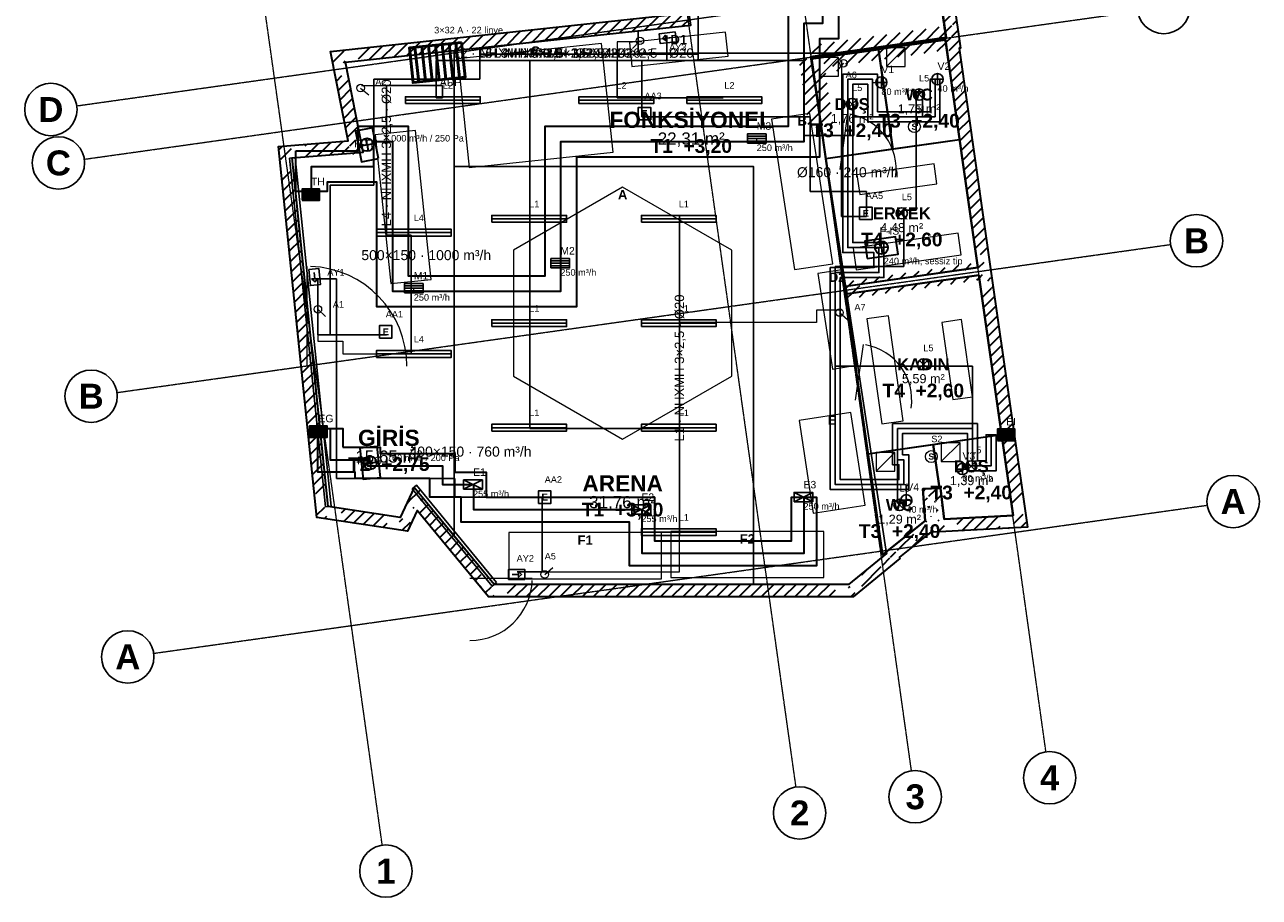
# Model space of a CAD drawing. Header units: millimetres. Extents: x -4770 to 15512, y -5017 to 16972.
# Tile 1 of 2: x -4291 to 15512, y -5017 to 8975. Entities that reach past the tile are written whole.
import ezdxf
from ezdxf.enums import TextEntityAlignment as Align

# ---------------------------------------------------------------- set-up
doc = ezdxf.new("R2010")
doc.units = ezdxf.units.MM
doc.linetypes.add('DASHDOT', pattern=[3.556, 2.54, -0.508, 0, -0.508])
doc.linetypes.add('DASHED', pattern=[1.524, 1.27, -0.254])
for name, color, linetype, lineweight in [('A-CEPHE', 5, 'Continuous', 25), ('A-DUVAR-MEVCUT', 8, 'Continuous', 35), ('A-DUVAR-YENI', 1, 'Continuous', 35), ('A-EKIPMAN', 9, 'Continuous', 18), ('A-KAPI', 8, 'Continuous', 18), ('A-MOBILYA', 9, 'Continuous', 18), ('A-TAVAN-KAPAK', 150, 'Continuous', 18), ('A-TAVAN-SINIR', 150, 'Continuous', 25), ('A-TAVAN-YAZI', 150, 'Continuous', 13), ('A-YAZI', 7, 'Continuous', 13), ('E-AYD-ACIL', 3, 'Continuous', 25), ('E-AYD-ANAHTAR', 2, 'Continuous', 18), ('E-AYD-ARMATUR', 2, 'Continuous', 25), ('E-AYD-DOWNLIGHT', 2, 'Continuous', 25), ('E-AYD-LINYE', 2, 'Continuous', 25), ('E-AYD-SORTI', 2, 'DASHED', 18), ('E-PANO', 7, 'Continuous', 50), ('E-YAZI', 7, 'Continuous', 13), ('G-AKS-BALON', 8, 'Continuous', 25), ('G-AKS-HAT', 8, 'DASHDOT', 18), ('M-HAVA-BESLEME', 3, 'Continuous', 35), ('M-HAVA-BRANSMAN', 3, 'DASHED', 18), ('M-HAVA-CIHAZ', 2, 'Continuous', 35), ('M-HAVA-EGZOZ', 1, 'Continuous', 35), ('M-HAVA-ISLAK', 6, 'Continuous', 25), ('M-HAVA-MENFEZ', 3, 'Continuous', 25), ('M-YAZI', 7, 'Continuous', 13)]:
    doc.layers.add(name, color=color, linetype=linetype, lineweight=lineweight)
doc.styles.add('GYM', font='arial.ttf')
doc.styles.add('GYM-B', font='arialbd.ttf')

# ---------------------------------------------------------------- blocks, each defined once
blk = doc.blocks.new('M_MENFEZ_BESLEME')
for p, q in [((-150, 40), (150, 40)), ((-150, 0), (150, 0)), ((-150, -40), (150, -40))]:
    blk.add_line(p, q)
blk.add_lwpolyline([(-150, -75), (150, -75), (150, 75), (-150, 75)], close=True)
at = {"style": 'GYM'}
for tag, p, height in [('KOD', (0, 140), 120), ('DEBI', (0, -200), 105)]:
    blk.add_attdef(tag, p, '', height=height, dxfattribs=at)
blk = doc.blocks.new('M_MENFEZ_EGZOZ')
for p, q in [((-150, -75), (150, 75)), ((-150, 75), (150, -75))]:
    blk.add_line(p, q)
blk.add_lwpolyline([(-150, -75), (150, -75), (150, 75), (-150, 75)], close=True)
at = {"style": 'GYM'}
for tag, p, height in [('KOD', (0, 140), 120), ('DEBI', (0, -200), 105)]:
    blk.add_attdef(tag, p, '', height=height, dxfattribs=at)
blk = doc.blocks.new('M_VALF')
for p, q in [((-90, 0), (90, 0)), ((0, -90), (0, 90))]:
    blk.add_line(p, q)
blk.add_circle((0, 0), 90)
at = {"style": 'GYM'}
for tag, p, height in [('KOD', (0, 150), 120), ('DEBI', (0, -200), 105)]:
    blk.add_attdef(tag, p, '', height=height, dxfattribs=at)
blk = doc.blocks.new('M_FAN')
for q in [(-105, 0), (0, 105), (105, 0), (0, -105)]:
    blk.add_line((0, 0), q)
blk.add_lwpolyline([(-250, -140), (250, -140), (250, 140), (-250, 140)], close=True)
blk.add_circle((0, 0), 105)
at = {"style": 'GYM'}
for tag, p, height in [('KOD', (0, 210), 120), ('TANIM', (0, -270), 105)]:
    blk.add_attdef(tag, p, '', height=height, dxfattribs=at)
blk = doc.blocks.new('M_PANJUR')
for p, q in [((-140, 64), (140, 64)), ((-140, 32), (140, 32)), ((-140, 0), (140, 0)), ((-140, -32), (140, -32)), ((-140, -64), (140, -64))]:
    blk.add_line(p, q)
blk.add_lwpolyline([(-140, -90), (140, -90), (140, 90), (-140, 90)], close=True)
at = {"style": 'GYM'}
blk.add_attdef('KOD', (0, 150), '', height=120, dxfattribs=at)
blk = doc.blocks.new('E_ARMATUR_LINEER')
blk.add_line((-600, 0), (600, 0))
blk.add_lwpolyline([(-600, -55), (600, -55), (600, 55), (-600, 55)], close=True)
at = {"style": 'GYM'}
blk.add_attdef('LINYE', (0, 185), '', height=105, dxfattribs=at)
blk = doc.blocks.new('E_DOWNLIGHT')
for p, q in [((-64, -64), (64, 64)), ((-64, 64), (64, -64))]:
    blk.add_line(p, q)
blk.add_circle((0, 0), 90)
at = {"style": 'GYM'}
blk.add_attdef('LINYE', (0, 210), '', height=105, dxfattribs=at)
blk = doc.blocks.new('E_ACIL')
blk.add_lwpolyline([(-100, -100), (100, -100), (100, 100), (-100, 100)], close=True)
at = {"style": 'GYM-B'}
blk.add_text('E', height=110, dxfattribs=at).set_placement((0, 0), align=Align.MIDDLE_CENTER)
at = {"style": 'GYM'}
blk.add_attdef('KOD', (0, 230), '', height=105, dxfattribs=at)
blk = doc.blocks.new('E_YONLENDIRME')
for points in [[(-130, -80), (130, -80), (130, 80), (-130, 80)], [(30, 45), (80, 0), (30, -45)]]:
    blk.add_lwpolyline(points, close=True)
blk.add_lwpolyline([(-70, 0), (30, 0)])
at = {"style": 'GYM'}
blk.add_attdef('KOD', (0, 205), '', height=105, dxfattribs=at)
blk = doc.blocks.new('E_ANAHTAR')
blk.add_line((0, 0), (130, 110))
blk.add_circle((0, 0), 60)
at = {"style": 'GYM'}
blk.add_attdef('KOD', (0, 240), '', height=105, dxfattribs=at)
blk = doc.blocks.new('E_SENSOR')
blk.add_circle((0, 0), 95)
at = {"style": 'GYM-B'}
blk.add_text('S', height=100, dxfattribs=at).set_placement((0, 0), align=Align.MIDDLE_CENTER)
at = {"style": 'GYM'}
blk.add_attdef('KOD', (0, 230), '', height=105, dxfattribs=at)
blk = doc.blocks.new('E_PANO')
for p, q in [((-330, -280), (-330, 280)), ((-220, -280), (-220, 280)), ((-110, -280), (-110, 280)), ((0, -280), (0, 280)), ((110, -280), (110, 280)), ((220, -280), (220, 280)), ((330, -280), (330, 280))]:
    blk.add_line(p, q)
blk.add_lwpolyline([(-420, -280), (420, -280), (420, 280), (-420, 280)], close=True)
at = {"style": 'GYM'}
for tag, p, height in [('KOD', (0, 380), 120), ('TANIM', (0, -470), 105)]:
    blk.add_attdef(tag, p, '', height=height, dxfattribs=at)

msp = doc.modelspace()

# ---------------------------------------------------------------- hatches: boundary and pattern name
at = {"layer": 'A-DUVAR-MEVCUT'}
h = msp.add_hatch(dxfattribs=at)
h.set_pattern_fill('ANSI31', scale=40)
h.paths.add_polyline_path([(11012, 4959), (11563, 1104), (11761, 1132), (11210, 4987)])
h.paths.add_polyline_path([(11353, 1093), (11563, 1104), (11533, 1314), (11735, 1314), (11773, 1048), (11773, 915), (11377, 894), (11353, 894)])
h.paths.add_polyline_path([(11563, 1104), (10456, 1046), (10466, 846), (11573, 904)])
h.paths.add_polyline_path([(10432, 1256), (10456, 1046), (10666, 1057), (10666, 857), (10278, 836), (10275, 862), (10246, 839), (10246, 1256)])
h.paths.add_polyline_path([(10456, 1046), (10400, 1542), (10201, 1520), (10257, 1024)])
h.paths.add_polyline_path([(10190, 1332), (10190, 1535), (10400, 1542), (10424, 1332)])
h.paths.add_polyline_path([(10400, 1542), (10116, 1532), (10123, 1332), (10407, 1342)])
h.paths.add_polyline_path([(10326, 1322), (10130, 1322), (10116, 1532), (10326, 1539)])
h.paths.add_polyline_path([(10116, 1532), (10150, 1018), (10350, 1031), (10316, 1545)])
h.paths.add_polyline_path([(9940, 850), (10150, 1018), (10136, 1228), (10360, 1228), (10360, 841), (10278, 836), (10275, 862), (10208, 808), (9940, 808)])
h.paths.add_polyline_path([(10150, 1018), (9527, 521), (9652, 365), (10275, 862)])
h.paths.add_polyline_path([(9317, 323), (9531, 498), (9527, 521), (9737, 689), (9737, 409), (9618, 311), (9317, 311)])
h.paths.add_polyline_path([(9527, 521), (9531, 498), (9729, 528), (9725, 551)])
h.paths.add_polyline_path([(9321, 326), (9531, 498), (9527, 521), (9741, 692), (9741, 412), (9590, 288), (9321, 288)])
h.paths.add_polyline_path([(9531, 498), (8924, 0), (9051, -155), (9658, 343)])
h.paths.add_polyline_path([(9134, -86), (8996, -200), (8714, -200), (8714, 0), (8924, 0), (9134, 172)])
h.paths.add_polyline_path([(8924, 0), (3241, 0), (3241, -200), (8924, -200)])
h.paths.add_polyline_path([(3068, 210), (3241, 0), (3451, 0), (3451, -200), (3147, -200), (3031, -60), (3031, 210)])
h.paths.add_polyline_path([(3241, 0), (1957, 1555), (1803, 1428), (3087, -127)])
h.paths.add_polyline_path([(1859, 1345), (1957, 1555), (2130, 1345)])
h.paths.add_polyline_path([(1957, 1555), (1732, 1075), (1913, 990), (2138, 1470)])
h.paths.add_polyline_path([(1522, 904), (1522, 1106), (1732, 1075), (1830, 1285), (1942, 1285), (1942, 1052), (1854, 865), (1784, 865)])
h.paths.add_polyline_path([(1732, 1075), (579, 1247), (549, 1049), (1702, 877)])
h.paths.add_polyline_path([(557, 1457), (579, 1247), (789, 1216), (789, 1037), (631, 1037), (396, 1072), (369, 1333), (369, 1457)])
h.paths.add_polyline_path([(579, 1247), (0, 6840), (-199, 6819), (380, 1226)])
h.paths.add_polyline_path([(210, 6857), (0, 6840), (22, 6630), (-179, 6630), (-210, 6926), (-210, 7024), (117, 7050), (210, 7050)])
h.paths.add_polyline_path([(0, 6840), (1136, 6931), (1120, 7130), (-16, 7039)])
h.paths.add_polyline_path([(1095, 7141), (1136, 6931), (926, 6914), (926, 7141)])
h.paths.add_polyline_path([(1136, 6931), (853, 8372), (657, 8333), (940, 6892)])
h.paths.add_polyline_path([(1063, 8394), (853, 8372), (894, 8162), (690, 8162), (643, 8403), (643, 8551), (936, 8582), (1063, 8582)])
h.paths.add_polyline_path([(853, 8372), (6392, 8965), (6371, 9164), (832, 8571)])
h.paths.add_polyline_path([(6359, 9175), (6392, 8965), (6182, 8943), (6182, 9175)])
h.paths.add_polyline_path([(6392, 8965), (5840, 12499), (5642, 12468), (6194, 8934)])
h.paths.add_polyline_path([(6050, 12524), (5840, 12499), (5873, 12289), (5670, 12289), (5630, 12547), (5630, 12675), (5910, 12709), (6050, 12709)])
h.paths.add_polyline_path([(5840, 12499), (9885, 12990), (9861, 13189), (5816, 12698)])
h.paths.add_polyline_path([(9915, 12780), (9885, 12990), (9675, 12965), (9675, 13166), (9955, 13200), (10057, 13200), (10095, 12935), (10095, 12780)])
h.paths.add_polyline_path([(9885, 12990), (10491, 8771), (10689, 8799), (10083, 13018)])
h.paths.add_polyline_path([(10500, 8561), (10473, 8753), (10281, 8725), (10281, 8741), (10491, 8771), (10461, 8981), (10663, 8981), (10701, 8716), (10701, 8599), (10697, 8598), (10701, 8571), (10701, 8561)])
h.paths.add_polyline_path([(10491, 8771), (8314, 8462), (8342, 8264), (10519, 8573)])
h.paths.add_polyline_path([(8524, 8472), (8329, 8444), (8356, 8252), (8346, 8252), (8314, 8462), (8524, 8492)])
h.paths.add_polyline_path([(8314, 8462), (8486, 7339), (8683, 7369), (8512, 8492)])
h.paths.add_polyline_path([(8456, 7549), (8486, 7339), (8454, 7549)])
h.paths.add_polyline_path([(8486, 7339), (8329, 8444), (8131, 8416), (8288, 7311)])
h.paths.add_polyline_path([(8539, 8474), (8329, 8444), (8359, 8234), (8349, 8234), (8314, 8462), (8539, 8494)])
h.paths.add_polyline_path([(8329, 8444), (10473, 8753), (10444, 8951), (8300, 8642)])
h.paths.add_polyline_path([(10503, 8543), (10473, 8753), (10263, 8723), (10263, 8739), (10491, 8771), (10463, 8963), (10665, 8963), (10683, 8841), (10683, 8543)])
h.paths.add_polyline_path([(10473, 8753), (10996, 5080), (11194, 5108), (10671, 8781)])
h.paths.add_polyline_path([(11025, 4870), (11012, 4959), (10786, 4927), (10786, 5050), (10996, 5080), (10966, 5290), (11168, 5290), (11206, 5024), (11206, 4870)])
h.paths.add_polyline_path([(10996, 5080), (8877, 4779), (8905, 4581), (11024, 4882)])
h.paths.add_polyline_path([(9087, 4685), (8895, 4658), (8877, 4779), (9087, 4809)])
h.paths.add_polyline_path([(8877, 4779), (8895, 4658), (9093, 4688), (9075, 4809)])
h.paths.add_polyline_path([(9105, 4688), (8895, 4658), (8877, 4779), (9105, 4811)])
h.paths.add_polyline_path([(8895, 4658), (11012, 4959), (10984, 5157), (8867, 4856)])
h.paths.add_polyline_path([(11042, 4749), (11012, 4959), (10802, 4929), (10802, 5052), (10996, 5080), (10983, 5169), (11185, 5169), (11222, 4912), (11222, 4910), (11221, 4910), (11222, 4903), (11222, 4749)])

# ---------------------------------------------------------------- linework, layer by layer
at = {"layer": 'A-CEPHE'}
for points in [[(-45, 6835), (45, 6845), (625, 1255), (535, 1245)], [(3275, 29), (3205, -29), (1925, 1531), (1995, 1589)]]:
    msp.add_lwpolyline(points, close=True, dxfattribs=at)
at = {"layer": 'A-DUVAR-MEVCUT'}
msp.add_lwpolyline([(11221, 4910), (11792, 916), (10278, 836), (10275, 862), (9743, 437), (9746, 416), (8996, -200), (3147, -200), (2004, 1184), (1850, 855), (396, 1072), (-220, 7023), (897, 7112), (615, 8548), (6162, 9142), (5610, 12673), (10055, 13212), (10717, 8601), (10697, 8598), (11222, 4910)], close=True, dxfattribs=at)
msp.add_lwpolyline([(9885, 12990), (10491, 8771), (8314, 8462), (8486, 7339), (8329, 8444), (10473, 8753), (10996, 5080), (8877, 4779), (8895, 4658), (11012, 4959), (11563, 1104), (10456, 1046), (10400, 1542), (10116, 1532), (10150, 1018), (9527, 521), (9531, 498), (8924, 0), (3241, 0), (1957, 1555), (1732, 1075), (579, 1247), (0, 6840), (1136, 6931), (853, 8372), (6392, 8965), (5840, 12499)], dxfattribs=at)
at = {"layer": 'A-DUVAR-YENI'}
for points in [[(10473, 8753), (8329, 8444), (8849, 4775), (10996, 5080)], [(10476, 8733), (10704, 7129), (9633, 6977), (9404, 8581)], [(9403, 8580), (9632, 6977), (8559, 6824), (8331, 8428)], [(11012, 4959), (8868, 4654), (9466, 472), (10150, 1018), (10116, 1532), (10400, 1542), (10456, 1046), (11563, 1104)], [(11377, 2402), (11563, 1104), (10456, 1046), (10400, 1542), (10382, 1541), (10281, 2245)], [(10280, 2245), (10381, 1541), (10116, 1532), (10150, 1018), (9497, 497), (9463, 492), (9234, 2095)]]:
    msp.add_lwpolyline(points, close=True, dxfattribs=at)
at = {"layer": 'A-EKIPMAN'}
for points in [[(6991, 8468), (6950, 8856), (5409, 8692), (5450, 8304)], [(4960, 8673), (2654, 8427), (2840, 6687), (5146, 6933)], [(8302, 7553), (7689, 7459), (8058, 5047), (8671, 5141)], [(5300, 6370), (3551, 5360), (3551, 3340), (5300, 2330), (7049, 3340), (7049, 5360)], [(8816, 5046), (8430, 4987), (8664, 3454), (9050, 3513)], [(9189, 1272), (8962, 2755), (8131, 2628), (8358, 1145)], [(5925, 90), (5925, 830), (3475, 830), (3475, 90)], [(8525, 110), (8525, 850), (6075, 850), (6075, 110)]]:
    msp.add_lwpolyline(points, close=True, dxfattribs=at)
at = {"layer": 'A-KAPI'}
for p, q in [((8787, 6654), (8913, 7546)), ((240, 3500), (240, 5100)), ((9037, 2954), (9163, 3846)), ((2850, 100), (3850, 100))]:
    msp.add_line(p, q, dxfattribs=at)
for centre, radius, start, end in [((8787, 6654), 900, -8, 80), ((240, 3500), 1600, 0, 88), ((9037, 2954), 900, -8, 80), ((2850, 100), 1000, -90, -2)]:
    msp.add_arc(centre, radius, start, end, dxfattribs=at)
at = {"layer": 'A-MOBILYA'}
for points in [[(1978, 7277), (1331, 7209), (1582, 4823), (2229, 4891)], [(9058, 6567), (9103, 6250), (10341, 6425), (10296, 6742)], [(8998, 5391), (9047, 5045), (10730, 5284), (10681, 5630)], [(9562, 4307), (9215, 4257), (9456, 2574), (9802, 2624)], [(10737, 4247), (10420, 4202), (10597, 2965), (10914, 3010)]]:
    msp.add_lwpolyline(points, close=True, dxfattribs=at)
at = {"layer": 'A-TAVAN-KAPAK'}
for p, q in [((9534, 8303), (9834, 8603)), ((8461, 8150), (8761, 8450)), ((10411, 1972), (10711, 2272)), ((9364, 1815), (9664, 2115))]:
    msp.add_line(p, q, dxfattribs=at)
for points in [[(9534, 8303), (9834, 8303), (9834, 8603), (9534, 8603)], [(8461, 8150), (8761, 8150), (8761, 8450), (8461, 8450)], [(10411, 1972), (10711, 1972), (10711, 2272), (10411, 2272)], [(9364, 1815), (9664, 1815), (9664, 2115), (9364, 2115)]]:
    msp.add_lwpolyline(points, close=True, dxfattribs=at)
at = {"layer": 'A-TAVAN-SINIR'}
for points in [[(5550, 8520), (5550, 8875), (6392, 8965), (5840, 12499), (9885, 12990), (10491, 8771), (8723, 8520)], [(8924, 0), (7400, 0), (7400, 6700), (2600, 6700), (2600, 8559), (5550, 8875), (5550, 8520), (8723, 8520), (8314, 8462), (9531, 498)], [(10476, 8733), (10704, 7129), (9633, 6977), (9404, 8581)], [(1957, 1555), (1732, 1075), (579, 1247), (0, 6840), (1136, 6931), (853, 8372), (2600, 8559), (2600, 776)], [(9403, 8580), (9632, 6977), (8559, 6824), (8331, 8428)], [(10996, 5080), (8849, 4775), (8559, 6823), (8559, 6823), (10704, 7128)], [(7400, 6700), (7400, 0), (3241, 0), (2600, 776), (2600, 6700)], [(8868, 4654), (11012, 4959), (11377, 2403), (11377, 2403), (9234, 2096)], [(11377, 2402), (11563, 1104), (10456, 1046), (10400, 1542), (10382, 1541), (10281, 2245)], [(10280, 2245), (10381, 1541), (10116, 1532), (10150, 1018), (9497, 497), (9463, 492), (9234, 2095)]]:
    msp.add_lwpolyline(points, close=True, dxfattribs=at)
at = {"layer": 'E-AYD-LINYE'}
for p, q in [((6510, 8400), (6510, 11900)), ((6510, 10300), (6510, 8500)), ((8210, 7200), (8210, 9000)), ((6010, 8400), (6010, 8800)), ((6010, 8800), (6010, 8400)), ((2310, 8400), (3810, 8400)), ((2310, 8400), (5210, 8400)), ((2310, 8400), (6510, 8400)), ((2310, 8400), (2310, 7800)), ((2310, 8400), (8210, 8400)), ((2310, 8400), (6010, 8400)), ((6510, 8500), (3010, 8500)), ((3010, 8500), (3010, 8100)), ((3810, 8400), (3810, 5900)), ((5210, 8400), (5210, 7800)), ((6010, 8400), (5610, 8400)), ((5610, 8400), (5610, 7500)), ((8210, 8400), (8210, 7200)), ((3010, 8100), (1310, 8100)), ((1310, 8100), (1310, 6400)), ((2410, 8000), (1510, 8000)), ((1510, 8000), (1510, 5600)), ((2410, 7800), (2410, 8000)), ((2310, 7800), (2410, 7800)), ((5210, 7800), (6910, 7800)), ((10110, 7900), (10010, 7900)), ((10010, 7900), (10010, 6000)), ((10110, 7500), (10110, 7900)), ((9010, 7200), (9010, 7700)), ((9010, 7700), (9010, 7500)), ((5610, 7500), (8310, 7500)), ((8310, 7500), (8310, 6300)), ((9010, 7500), (10110, 7500)), ((8210, 7200), (9010, 7200)), ((8810, 7200), (8210, 7200)), ((8810, 5900), (8810, 7200)), ((1310, 6400), (610, 6400)), ((610, 6400), (610, 4000)), ((8310, 6300), (9210, 6300)), ((9210, 6300), (9210, 5900)), ((10010, 6000), (9810, 6000)), ((9810, 6000), (9810, 5100)), ((3810, 5900), (3810, 4200)), ((6210, 4200), (6210, 5900)), ((6210, 5900), (6210, 800)), ((9210, 5900), (8810, 5900)), ((1510, 5600), (1910, 5600)), ((1910, 5600), (1910, 3700)), ((9810, 5100), (8710, 5100)), ((8710, 5100), (8710, 3500)), ((410, 4900), (310, 4900)), ((310, 4900), (710, 4900)), ((410, 4000), (410, 4900)), ((710, 4900), (710, 1700)), ((3810, 4200), (3810, 2500)), ((6210, 2500), (6210, 4200)), ((1510, 4000), (410, 4000)), ((610, 4000), (1510, 4000)), ((8710, 3500), (10110, 3500)), ((10110, 3500), (10910, 3500)), ((10910, 3500), (10910, 1900)), ((3810, 2500), (6210, 2500)), ((10910, 2500), (9710, 2500)), ((9710, 2500), (9710, 1300)), ((10910, 1900), (10910, 2500)), ((710, 1700), (2610, 1700)), ((2610, 1700), (2610, 1400)), ((2610, 1400), (4010, 1400)), ((4010, 1400), (4010, 200)), ((4010, 200), (3610, 200))]:
    msp.add_line(p, q, dxfattribs=at)
at = {"layer": 'E-AYD-SORTI'}
for p, q in [((8210, 7200), (8210, 9000)), ((5610, 8700), (5210, 8700)), ((5210, 8700), (5210, 7800)), ((8810, 8400), (8810, 7200)), ((1110, 8000), (2410, 8000)), ((2410, 8000), (2410, 7800)), ((8810, 7200), (8210, 7200)), ((410, 4400), (410, 3900)), ((8810, 4400), (8410, 4400)), ((8410, 4400), (8410, 4200)), ((8410, 4200), (6210, 4200)), ((410, 3900), (810, 3900)), ((810, 3900), (810, 3700)), ((810, 3700), (1910, 3700)), ((6210, 200), (6210, 800)), ((4010, 200), (6210, 200))]:
    msp.add_line(p, q, dxfattribs=at)
at = {"layer": 'G-AKS-BALON'}
for centre in [(13978, 9251), (-3871, 7615), (-3750, 6759), (14504, 5510), (-3225, 3018), (15092, 1329), (-2637, -1163), (12149, -3101), (9992, -3405), (8139, -3665), (1504, -4597)]:
    msp.add_circle(centre, 420, dxfattribs=at)
at = {"layer": 'G-AKS-HAT'}
for p, q in [((12090, -2686), (9445, 16136)), ((9933, -2989), (7288, 15833)), ((8081, -3249), (5436, 15573)), ((1445, -4182), (-1200, 14640)), ((-3455, 7674), (13442, 10049)), ((-3334, 6818), (13562, 9192)), ((-2809, 3077), (14088, 5451)), ((-2221, -1105), (14676, 1270))]:
    msp.add_line(p, q, dxfattribs=at)
at = {"layer": 'M-HAVA-BESLEME'}
msp.add_lwpolyline([(60, 6950), (1060, 6950), (1060, 7350), (1860, 7350), (1860, 4950), (4060, 4950), (4060, 7350), (7960, 7350), (7960, 9250), (8260, 9250), (8260, 10100), (8760, 10100), (8760, 8750), (8460, 8750), (8460, 6850), (4560, 6850), (4560, 4450), (1360, 4450), (1360, 6450), (560, 6450), (560, 6300), (60, 6300)], close=True, dxfattribs=at)
msp.add_lwpolyline([(310, 6300), (310, 6700), (1310, 6700), (1310, 7100), (1610, 7100), (1610, 4700), (4310, 4700), (4310, 7100), (8210, 7100), (8210, 9000), (8510, 9000), (8510, 10100)], dxfattribs=at)
at = {"layer": 'M-HAVA-BRANSMAN'}
for p, q in [((9310, 8050), (9450, 8050)), ((9450, 8050), (9450, 8050)), ((10310, 8100), (10350, 8100)), ((10350, 8100), (10350, 8100)), ((7450, 7100), (7450, 7150)), ((7450, 7100), (7450, 7100)), ((4310, 5150), (4300, 5150)), ((4300, 5150), (4300, 5150)), ((1950, 4700), (1950, 4750)), ((1950, 4700), (1950, 4700)), ((10910, 1900), (10750, 1900)), ((10750, 1900), (10750, 1850)), ((2900, 1600), (2900, 1600)), ((2900, 1600), (2900, 1600)), ((9810, 1600), (9850, 1600)), ((9850, 1600), (9850, 1350)), ((8210, 1400), (8200, 1400)), ((8200, 1400), (8200, 1400)), ((5600, 1200), (5600, 1200)), ((5600, 1200), (5600, 1200))]:
    msp.add_line(p, q, dxfattribs=at)
at = {"layer": 'M-HAVA-EGZOZ'}
msp.add_lwpolyline([(810, 2200), (1410, 2200), (1410, 2100), (2610, 2100), (2610, 1800), (3110, 1800), (3110, 1400), (5810, 1400), (5810, 700), (8010, 700), (8010, 1400), (8410, 1400), (8410, 300), (5410, 300), (5410, 1000), (2710, 1000), (2710, 1400), (2210, 1400), (2210, 1700), (1010, 1700), (1010, 1800), (410, 1800), (410, 2500), (810, 2500)], close=True, dxfattribs=at)
msp.add_lwpolyline([(610, 2500), (610, 2000), (1210, 2000), (1210, 1900), (2410, 1900), (2410, 1600), (2910, 1600), (2910, 1200), (5610, 1200), (5610, 500), (8210, 500), (8210, 1400)], dxfattribs=at)
at = {"layer": 'M-HAVA-ISLAK'}
msp.add_lwpolyline([(10390, 7420), (9230, 7420), (9230, 8020), (8990, 8020), (8990, 5480), (9490, 5480), (9490, 4920), (8790, 4920), (8790, 1680), (9730, 1680), (9730, 1920), (9630, 1920), (9630, 2580), (10990, 2580), (10990, 1980), (11130, 1980), (11130, 2400), (11290, 2400), (11290, 1820), (10830, 1820), (10830, 2420), (9790, 2420), (9790, 2080), (9890, 2080), (9890, 1520), (8630, 1520), (8630, 5080), (9330, 5080), (9330, 5320), (8830, 5320), (8830, 8180), (9390, 8180), (9390, 7580), (10230, 7580), (10230, 8100), (10390, 8100)], close=True, dxfattribs=at)
msp.add_lwpolyline([(10310, 8100), (10310, 7500), (9310, 7500), (9310, 8100), (8910, 8100), (8910, 5400), (9410, 5400), (9410, 5000), (8710, 5000), (8710, 1600), (9810, 1600), (9810, 2000), (9710, 2000), (9710, 2500), (10910, 2500), (10910, 1900), (11210, 1900), (11210, 2400)], dxfattribs=at)

# ---------------------------------------------------------------- block references
at = {"layer": 'E-AYD-ACIL'}
ref = msp.add_blockref('E_YONLENDIRME', (6024, 8765), dxfattribs=dict(at, rotation=186.1))
ref.add_attrib('KOD', 'AY3', (6046, 8561), dxfattribs={"layer": '0', "height": 105, "style": 'GYM'})
for name, p, values in [('E_ACIL', (5650, 7550), {'KOD': 'AA3'}), ('E_ACIL', (9200, 5950), {'KOD': 'AA5'}), ('E_ACIL', (1500, 4050), {'KOD': 'AA1'}), ('E_ACIL', (4050, 1400), {'KOD': 'AA2'}), ('E_YONLENDIRME', (3600, 160), {'KOD': 'AY2'})]:
    msp.add_blockref(name, p, dxfattribs=at).add_auto_attribs(values)
ref = msp.add_blockref('E_YONLENDIRME', (359, 4930), dxfattribs=dict(at, rotation=275.9))
ref.add_attrib('KOD', 'AY1', (563, 4951), dxfattribs={"layer": '0', "height": 105, "style": 'GYM'})
at = {"layer": 'E-AYD-ANAHTAR'}
ref = msp.add_blockref('E_ANAHTAR', (5577, 8717), dxfattribs=dict(at, rotation=186.1))
ref.add_attrib('KOD', 'A3', (5603, 8478), dxfattribs={"layer": '0', "height": 105, "style": 'GYM'})
ref = msp.add_blockref('E_ANAHTAR', (8842, 8356), dxfattribs=dict(at, rotation=188.2))
ref.add_attrib('KOD', 'A6', (8876, 8118), dxfattribs={"layer": '0', "height": 105, "style": 'GYM'})
ref = msp.add_blockref('E_ANAHTAR', (1097, 7959), dxfattribs=dict(at, rotation=281.1))
ref.add_attrib('KOD', 'A2', (1333, 8005), dxfattribs={"layer": '0', "height": 105, "style": 'GYM'})
for name, p, values in [('E_SENSOR', (9980, 7340), {'KOD': 'S1'}), ('E_SENSOR', (10250, 2050), {'KOD': 'S2'}), ('E_ANAHTAR', (4050, 160), {'KOD': 'A5'})]:
    msp.add_blockref(name, p, dxfattribs=at).add_auto_attribs(values)
ref = msp.add_blockref('E_ANAHTAR', (412, 4412), dxfattribs=dict(at, rotation=275.9))
ref.add_attrib('KOD', 'A1', (651, 4437), dxfattribs={"layer": '0', "height": 105, "style": 'GYM'})
ref = msp.add_blockref('E_ANAHTAR', (8779, 4359), dxfattribs=dict(at, rotation=278.1))
ref.add_attrib('KOD', 'A7', (9017, 4393), dxfattribs={"layer": '0', "height": 105, "style": 'GYM'})
at = {"layer": 'E-AYD-ARMATUR'}
for p, values in [((2416, 7765), {'LINYE': 'L2'}), ((5199, 7765), {'LINYE': 'L2'}), ((6932, 7765), {'LINYE': 'L2'}), ((3800, 5862), {'LINYE': 'L1'}), ((6200, 5862), {'LINYE': 'L1'}), ((1950, 5641), {'LINYE': 'L4'}), ((3800, 4188), {'LINYE': 'L1'}), ((6200, 4188), {'LINYE': 'L1'}), ((1950, 3695), {'LINYE': 'L4'}), ((3800, 2513), {'LINYE': 'L1'}), ((6200, 2513), {'LINYE': 'L1'}), ((6200, 838), {'LINYE': 'L1'})]:
    msp.add_blockref('E_ARMATUR_LINEER', p, dxfattribs=at).add_auto_attribs(values)
at = {"layer": 'E-AYD-DOWNLIGHT'}
for p in [(10054, 7855), (8981, 7702), (9777, 5951), (10123, 3529), (10891, 1894), (9742, 1275)]:
    msp.add_blockref('E_DOWNLIGHT', p, dxfattribs=at).add_auto_attribs({'LINYE': 'L5'})
at = {"layer": 'E-PANO'}
ref = msp.add_blockref('E_PANO', (2327, 8369), dxfattribs=dict(at, rotation=186.1))
ref.add_attrib('KOD', 'ADP', (2367, 7991), dxfattribs={"layer": '0', "height": 120, "style": 'GYM'})
ref.add_attrib('TANIM', '3×32 A · 22 linye', (2277, 8836), dxfattribs={"layer": '0', "height": 105, "style": 'GYM'})
at = {"layer": 'M-HAVA-CIHAZ'}
ref = msp.add_blockref('M_FAN', (1200, 7050), dxfattribs=dict(at, rotation=101.1))
ref.add_attrib('KOD', 'F-TH', (994, 7010), dxfattribs={"layer": '0', "height": 120, "style": 'GYM'})
ref.add_attrib('TANIM', '1.000 m³/h / 250 Pa', (1465, 7102), dxfattribs={"layer": '0', "height": 105, "style": 'GYM'})
for p, values in [((300, 6250), {'KOD': 'TH'}), ((420, 2450), {'KOD': 'EG'}), ((11450, 2400), {'KOD': 'EI'})]:
    msp.add_blockref('M_PANJUR', p, dxfattribs=at).add_auto_attribs(values)
ref = msp.add_blockref('M_FAN', (9450, 5400), dxfattribs=dict(at, rotation=8.1))
ref.add_attrib('KOD', 'F-IS', (9420, 5608), dxfattribs={"layer": '0', "height": 120, "style": 'GYM'})
ref.add_attrib('TANIM', '240 m³/h, sessiz tip', (9488, 5133), dxfattribs={"layer": '0', "height": 105, "style": 'GYM'})
ref = msp.add_blockref('M_FAN', (1250, 1950), dxfattribs=dict(at, rotation=95.9))
ref.add_attrib('KOD', 'F-EG', (1041, 1928), dxfattribs={"layer": '0', "height": 120, "style": 'GYM'})
ref.add_attrib('TANIM', '760 m³/h / 200 Pa', (1519, 1978), dxfattribs={"layer": '0', "height": 105, "style": 'GYM'})
at = {"layer": 'M-HAVA-MENFEZ'}
for name, p, values in [('M_VALF', (9450, 8050), {'KOD': 'V1', 'DEBI': '80 m³/h'}), ('M_VALF', (10350, 8100), {'KOD': 'V2', 'DEBI': '40 m³/h'}), ('M_MENFEZ_BESLEME', (7450, 7150), {'KOD': 'M3', 'DEBI': '250 m³/h'}), ('M_MENFEZ_BESLEME', (4300, 5150), {'KOD': 'M2', 'DEBI': '250 m³/h'}), ('M_MENFEZ_BESLEME', (1950, 4750), {'KOD': 'M1', 'DEBI': '250 m³/h'}), ('M_VALF', (10750, 1850), {'KOD': 'V3', 'DEBI': '80 m³/h'}), ('M_MENFEZ_EGZOZ', (2900, 1600), {'KOD': 'E1', 'DEBI': '255 m³/h'}), ('M_MENFEZ_EGZOZ', (8200, 1400), {'KOD': 'E3', 'DEBI': '250 m³/h'}), ('M_VALF', (9850, 1350), {'KOD': 'V4', 'DEBI': '40 m³/h'}), ('M_MENFEZ_EGZOZ', (5600, 1200), {'KOD': 'E2', 'DEBI': '255 m³/h'})]:
    msp.add_blockref(name, p, dxfattribs=at).add_auto_attribs(values)

# ---------------------------------------------------------------- texts
at = {"layer": 'A-EKIPMAN', "style": 'GYM-B'}
for s, p in [('D1', (6200, 8736)), ('C', (3900, 8553)), ('B', (8180, 7433)), ('A', (5300, 6250)), ('D2', (8740, 4926)), ('E', (8660, 2635)), ('F2', (7300, 730)), ('F1', (4700, 710))]:
    msp.add_text(s, height=150, dxfattribs=at).set_placement(p, align=Align.MIDDLE_CENTER)
at = {"layer": 'A-TAVAN-YAZI', "style": 'GYM-B'}
for s, p in [('T3  +2,40', (10054, 7435)), ('T3  +2,40', (8981, 7282)), ('T1  +3,20', (6400, 7030)), ('T4  +2,60', (9777, 5531)), ('T4  +2,60', (10123, 3109)), ('T2  +2,75', (1550, 1930)), ('T3  +2,40', (10891, 1474)), ('T1  +3,20', (5300, 1200)), ('T3  +2,40', (9742, 855))]:
    msp.add_text(s, height=220, dxfattribs=at).set_placement(p, align=Align.MIDDLE_CENTER)
at = {"layer": 'A-YAZI'}
for s, height, style, p in [('WC', 190, 'GYM-B', (10054, 7855)), ('DUŞ', 190, 'GYM-B', (8981, 7702)), ('1,75 m²', 145, 'GYM', (10054, 7625)), ('FONKSİYONEL', 260, 'GYM-B', (6400, 7450)), ('1,76 m²', 145, 'GYM', (8981, 7472)), ('22,31 m²', 195, 'GYM', (6400, 7150)), ('ERKEK', 190, 'GYM-B', (9777, 5951)), ('4,48 m²', 145, 'GYM', (9777, 5721)), ('KADIN', 190, 'GYM-B', (10123, 3529)), ('5,59 m²', 145, 'GYM', (10123, 3299)), ('GİRİŞ', 260, 'GYM-B', (1550, 2350)), ('15,65 m²', 195, 'GYM', (1550, 2050)), ('DUŞ', 190, 'GYM-B', (10891, 1894)), ('ARENA', 260, 'GYM-B', (5300, 1620)), ('1,39 m²', 145, 'GYM', (10891, 1664)), ('31,76 m²', 195, 'GYM', (5300, 1320)), ('WC', 190, 'GYM-B', (9742, 1275)), ('1,29 m²', 145, 'GYM', (9742, 1045))]:
    msp.add_text(s, height=height, dxfattribs=dict(at, style=style)).set_placement(p, align=Align.MIDDLE_CENTER)
at = {"layer": 'E-YAZI', "style": 'GYM'}
for s, p in [('L2 · NHXMH 3×2,5 · Ø20', (3760, 8520)), ('L6 · NHXMH 3×2,5 · Ø20', (4160, 8520)), ('L3 · NHXMH 3×2,5 · Ø20', (4410, 8520)), ('L5 · NHXMH 3×2,5 · Ø20', (5260, 8520))]:
    msp.add_text(s, height=150, dxfattribs=at).set_placement(p, align=Align.MIDDLE_CENTER)
for s, p in [('L4 · NHXMH 3×2,5 · Ø20', (1510, 6920)), ('L1 · NHXMH 3×2,5 · Ø20', (6210, 3470))]:
    msp.add_text(s, height=150, rotation=90, dxfattribs=at).set_placement(p, align=Align.MIDDLE_CENTER)
at = {"layer": 'G-AKS-BALON', "style": 'GYM-B'}
for s, p in [('D', (-3871, 7615)), ('C', (-3750, 6759)), ('B', (14504, 5510)), ('B', (-3225, 3018)), ('A', (15092, 1329)), ('A', (-2637, -1163)), ('4', (12149, -3101)), ('3', (9992, -3405)), ('2', (8139, -3665)), ('1', (1504, -4597))]:
    msp.add_text(s, height=399, dxfattribs=at).set_placement(p, align=Align.MIDDLE_CENTER)
at = {"layer": 'M-YAZI', "style": 'GYM'}
for s, p in [('Ø160 · 240 m³/h', (8910, 6610)), ('500×150 · 1000 m³/h', (2150, 5280)), ('400×150 · 760 m³/h', (2860, 2130))]:
    msp.add_text(s, height=160, dxfattribs=at).set_placement(p, align=Align.MIDDLE_CENTER)

doc.saveas('drawing.dxf')
